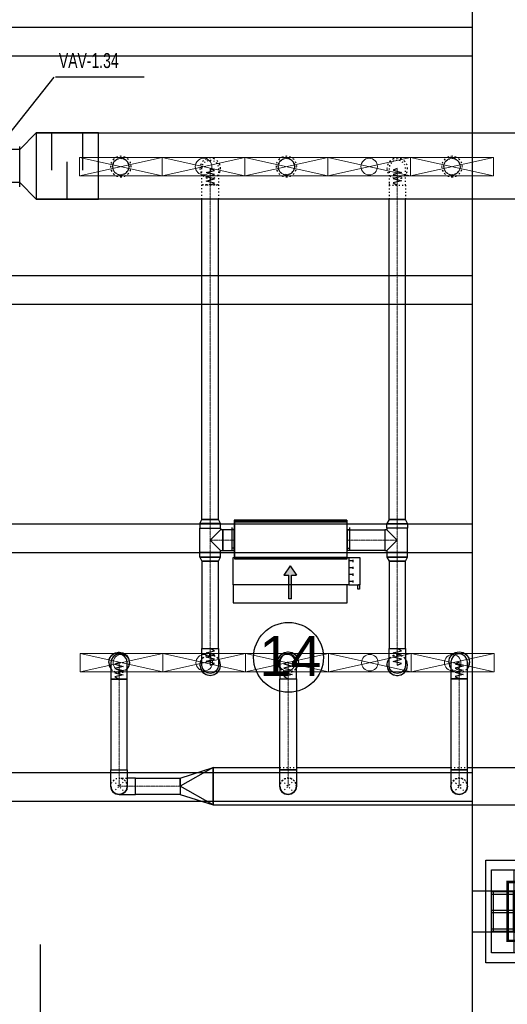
# Model space of a CAD drawing. Header units: centimetres. Extents: x -149939 to 48626, y -46000 to 152985.
# Tile 19 of 256: x -40789 to -34900, y 15878 to 27770. Entities that reach past the tile are written whole.
import ezdxf

# ---------------------------------------------------------------- set-up
doc = ezdxf.new("R2010")
doc.units = ezdxf.units.CM
doc.header["$LTSCALE"] = 50
for name, pattern in [('CADVENT_CENTERLINE', [9.9, 7.4, -1, 0.5, -1]), ('CADVENT_HIDDEN', [0.8, 0.25, -0.55]), ('Kondygnacja  -0_5$0$HIDDEN', [9.525, 6.35, -3.175]), ('Kondygnacja  -0_5$0$HIDDEN2', [4.7625, 3.175, -1.5875]), ('Osie rzutów$0$DASHDOT2', [12.7, 6.35, -3.175, 0, -3.175])]:
    doc.linetypes.add(name, pattern=pattern)
for name, color, linetype in [('01-103-Went PP_poziom-0_5$0$L_Nawiew', 7, 'Continuous'), ('bgde-nawiewDETAILS', 1, 'Continuous'), ('bgde-nawiewEXP', 7, 'Continuous'), ('bgde-nawiewHIDDEN', 250, 'Continuous'), ('bgde-wywiewSOL', 5, 'Continuous'), ('bgde_redukcja', 250, 'Continuous'), ('bgde_tlumik', 7, 'Continuous'), ('bgde_VAV', 7, 'Continuous'), ('Kondygnacja  -0_5$0$ARCH_KONSTR_POWYŻEJ RZUTU', 8, 'Kondygnacja  -0_5$0$HIDDEN'), ('Kondygnacja  -0_5$0$ARCH_KONSTR_POWYŻEJ RZUTU_IST', 8, 'Kondygnacja  -0_5$0$HIDDEN2'), ('Kondygnacja  -0_5$0$ARCH_KONSTRUKCJA_NIEWIDOCZNA', 8, 'Continuous'), ('Kondygnacja  -0_5$0$ARCH_OKŁADZINA', 8, 'Continuous'), ('Kondygnacja  -0_5$0$ARCH_SŁUPY', 8, 'Continuous'), ('Osie rzutów$0$ARCH_INFO_OSIE_IST', 8, 'Osie rzutów$0$DASHDOT2'), ('Osie rzutów$0$ARCH_INFO_OSIE_OPISY_IST', 8, 'Continuous')]:
    doc.layers.add(name, color=color, linetype=linetype)
for name, color, linetype, lineweight in [('bgde-nawiewCEN', 7, 'Continuous', 13), ('bgde_nawiewnik', 11, 'Continuous', 5), ('RFCU', 6, 'Continuous', 30)]:
    doc.layers.add(name, color=color, linetype=linetype, lineweight=lineweight)
doc.styles.add('Arial', font='ARIAL.TTF')
pattern_1 = [(45, (-1133.3117, -3177.9858), (-0.6735192, 0.6735192), [])]

# ---------------------------------------------------------------- blocks, each defined once
blk = doc.blocks.new('Osie rzutów')
at = {"layer": 'Osie rzutów$0$ARCH_INFO_OSIE_IST', "ltscale": 10}
for p, q in [((8060, 12510), (8060, 4623.26)), ((4436.04, 6800), (15156.54, 6800)), ((4436.04, 6200), (15156.54, 6200))]:
    blk.add_line(p, q, dxfattribs=at)
blk = doc.blocks.new('Kondygnacja  -0_5$0$słup_kwadrat')
at = {"layer": 'Kondygnacja  -0_5$0$ARCH_SŁUPY', "lineweight": 40}
h = blk.add_hatch(dxfattribs=at)
h.set_pattern_fill('ANSI31', color=256, scale=0.3, style=0)
h.set_pattern_definition(pattern_1)
h.paths.add_polyline_path([(36, 34), (39, 34), (39, 84), (36, 84)])
h = blk.add_hatch(dxfattribs=at)
h.set_pattern_fill('ANSI31', color=256, scale=0.3, style=0)
h.set_pattern_definition(pattern_1)
h.paths.add_polyline_path([(89, 34), (92, 34), (92, 84), (89, 84)])
h = blk.add_hatch(dxfattribs=at)
h.set_pattern_fill('ANSI31', color=256, scale=0.3, style=0)
h.set_pattern_definition(pattern_1)
h.paths.add_polyline_path([(89, 80), (89, 83), (39, 83), (39, 80)])
h = blk.add_hatch(dxfattribs=at)
h.set_pattern_fill('ANSI31', color=256, scale=0.3, style=0)
h.set_pattern_definition(pattern_1)
h.paths.add_polyline_path([(89, 57.5), (89, 60.5), (39, 60.5), (39, 57.5)])
h = blk.add_hatch(dxfattribs=at)
h.set_pattern_fill('ANSI31', color=256, scale=0.3, style=0)
h.set_pattern_definition(pattern_1)
h.paths.add_polyline_path([(89, 35), (89, 38), (39, 38), (39, 35)])
at = {"layer": 'Kondygnacja  -0_5$0$ARCH_KONSTRUKCJA_NIEWIDOCZNA'}
blk.add_lwpolyline([(119, 109), (119, 9), (9, 9), (9, 109)], close=True, dxfattribs=at)
for points in [[(36, 109), (36, 84)], [(39, 109), (39, 84)], [(62.5, 109), (62.5, 83)], [(65.5, 109), (65.5, 83)], [(89, 109), (89, 84)], [(92, 109), (92, 84)], [(9, 83), (36, 83)], [(9, 80), (36, 80)], [(92, 83), (119, 83)], [(92, 80), (119, 80)], [(9, 60.5), (36, 60.5)], [(92, 60.5), (119, 60.5)], [(9, 57.5), (36, 57.5)], [(92, 57.5), (119, 57.5)], [(9, 38), (36, 38)], [(92, 38), (119, 38)], [(9, 35), (36, 35)], [(36, 34), (36, 9)], [(39, 34), (39, 9)], [(62.5, 35), (62.5, 9)], [(65.5, 35), (65.5, 9)], [(89, 34), (89, 9)], [(92, 35), (119, 35)], [(92, 34), (92, 9)]]:
    blk.add_lwpolyline(points, dxfattribs=at)
at = {"layer": 'Kondygnacja  -0_5$0$ARCH_OKŁADZINA'}
blk.add_lwpolyline([(2, 121), (126, 121), (126, -3), (2, -3)], close=True, dxfattribs=at)
at = {"layer": 'Kondygnacja  -0_5$0$ARCH_SŁUPY', "lineweight": 40}
for p, q in [((39, 60.5), (89, 60.5)), ((89, 57.5), (39, 57.5))]:
    blk.add_line(p, q, dxfattribs=at)
at = {"layer": 'Kondygnacja  -0_5$0$ARCH_SŁUPY', "lineweight": 50, "const_width": 3}
blk.add_lwpolyline([(28.5, 94.5), (99.5, 94.5), (99.5, 23.5), (28.5, 23.5)], close=True, dxfattribs=at)
at = {"layer": 'Kondygnacja  -0_5$0$ARCH_SŁUPY', "lineweight": 40}
for points in [[(36, 84), (39, 84), (39, 34), (36, 34)], [(89, 84), (92, 84), (92, 34), (89, 34)]]:
    blk.add_lwpolyline(points, close=True, dxfattribs=at)
for points in [[(89, 83), (39, 83)], [(39, 80), (89, 80)], [(89, 38), (39, 38)], [(39, 35), (89, 35)]]:
    blk.add_lwpolyline(points, dxfattribs=at)
blk = doc.blocks.new('Kondygnacja  -0_5$0$konstrukcja istniejąca -0.5')
at = {"layer": 'Kondygnacja  -0_5$0$ARCH_KONSTR_POWYŻEJ RZUTU_IST', "ltscale": 10}
for points in [[(8582, 6225), (8582, 7375)], [(7538, 7267.9), (8582, 7267.9)], [(8582, 7232.9), (7538, 7232.9)], [(7538, 6967.9), (8582, 6967.9)], [(8582, 6932.9), (7538, 6932.9)], [(7538, 6667.9), (8582, 6667.9)], [(8582, 6632.9), (7538, 6632.9)], [(7538, 6367.9), (8582, 6367.9)], [(8582, 6332.9), (7538, 6332.9)], [(8738, 6175), (8582, 6175), (8582, 6225), (8738, 6225), (8738, 6175)], [(8582, 5025), (8582, 6175)]]:
    blk.add_lwpolyline(points, dxfattribs=at)
at = {"layer": 'Kondygnacja  -0_5$0$ARCH_KONSTR_POWYŻEJ RZUTU_IST', "ltscale": 10, "elevation": 0}
blk.add_lwpolyline([(8607, 6225), (8607, 6175)], dxfattribs=at)
blk = doc.blocks.new('blok')
at = {"layer": 'bgde_VAV', "color": 3, "linetype": 'Continuous', "lineweight": -2}
for p, q in [((-54400, 33775), (-54434, 33775)), ((-53950, 33775), (-54400, 33775)), ((-53967, 33775), (-54000, 33775)), ((-54434, 33225), (-54400, 33225)), ((-54400, 33225), (-54000, 33225)), ((-54000, 33225), (-53967, 33225))]:
    blk.add_line(p, q, dxfattribs=at)
at = {"layer": 'bgde_VAV', "color": 3, "linetype": 'ByBlock', "lineweight": -2}
for p, q in [((-54400, 33775), (-54400, 33225)), ((-54000, 33775), (-54000, 33225))]:
    blk.add_line(p, q, dxfattribs=at)
at = {"layer": 'bgde_VAV', "color": 3, "linetype": 'Continuous', "lineweight": -3}
for p, q in [((-54295, 33493), (-54358, 33556)), ((-54326, 33524), (-54349, 33541)), ((-54326, 33524), (-54343, 33547)), ((-54326, 33524), (-54335, 33551)), ((-54326, 33524), (-54326, 33553)), ((-54326, 33524), (-54317, 33551)), ((-54326, 33524), (-54309, 33547)), ((-54326, 33524), (-54303, 33541)), ((-54205, 33556), (-54269, 33493)), ((-54237, 33524), (-54260, 33541)), ((-54237, 33524), (-54254, 33547)), ((-54237, 33524), (-54246, 33551)), ((-54237, 33524), (-54237, 33553)), ((-54237, 33524), (-54228, 33551)), ((-54237, 33524), (-54220, 33547)), ((-54237, 33524), (-54214, 33541)), ((-54116, 33493), (-54179, 33556)), ((-54147, 33524), (-54171, 33541)), ((-54147, 33524), (-54164, 33547)), ((-54147, 33524), (-54156, 33551)), ((-54147, 33524), (-54147, 33553)), ((-54147, 33524), (-54139, 33551)), ((-54147, 33524), (-54131, 33547)), ((-54147, 33524), (-54124, 33541)), ((-54026, 33556), (-54090, 33493)), ((-54058, 33524), (-54081, 33541)), ((-54058, 33524), (-54075, 33547)), ((-54058, 33524), (-54067, 33551)), ((-54058, 33524), (-54058, 33553)), ((-54058, 33524), (-54049, 33551)), ((-54058, 33524), (-54041, 33547)), ((-54058, 33524), (-54035, 33541)), ((-54326, 33524), (-54355, 33524)), ((-54326, 33524), (-54354, 33533)), ((-54326, 33524), (-54354, 33515)), ((-54326, 33524), (-54349, 33507)), ((-54326, 33524), (-54343, 33501)), ((-54326, 33524), (-54335, 33497)), ((-54326, 33524), (-54299, 33533)), ((-54326, 33524), (-54299, 33515)), ((-54326, 33524), (-54303, 33507)), ((-54326, 33524), (-54309, 33501)), ((-54326, 33524), (-54317, 33497)), ((-54326, 33524), (-54326, 33496)), ((-54326, 33524), (-54298, 33524)), ((-54237, 33524), (-54266, 33524)), ((-54237, 33524), (-54264, 33533)), ((-54237, 33524), (-54264, 33515)), ((-54237, 33524), (-54260, 33507)), ((-54237, 33524), (-54254, 33501)), ((-54237, 33524), (-54246, 33497)), ((-54237, 33524), (-54210, 33533)), ((-54237, 33524), (-54210, 33515)), ((-54237, 33524), (-54214, 33507)), ((-54237, 33524), (-54220, 33501)), ((-54237, 33524), (-54228, 33497)), ((-54237, 33524), (-54237, 33496)), ((-54237, 33524), (-54208, 33524)), ((-54147, 33524), (-54176, 33524)), ((-54147, 33524), (-54175, 33533)), ((-54147, 33524), (-54175, 33515)), ((-54147, 33524), (-54171, 33507)), ((-54147, 33524), (-54164, 33501)), ((-54147, 33524), (-54156, 33497)), ((-54147, 33524), (-54120, 33533)), ((-54147, 33524), (-54120, 33515)), ((-54147, 33524), (-54124, 33507)), ((-54147, 33524), (-54131, 33501)), ((-54147, 33524), (-54139, 33497)), ((-54147, 33524), (-54147, 33496)), ((-54147, 33524), (-54119, 33524)), ((-54058, 33524), (-54087, 33524)), ((-54058, 33524), (-54085, 33533)), ((-54058, 33524), (-54085, 33515)), ((-54058, 33524), (-54081, 33507)), ((-54058, 33524), (-54075, 33501)), ((-54058, 33524), (-54067, 33497)), ((-54058, 33524), (-54031, 33533)), ((-54058, 33524), (-54031, 33515)), ((-54058, 33524), (-54035, 33507)), ((-54058, 33524), (-54041, 33501)), ((-54058, 33524), (-54049, 33497)), ((-54058, 33524), (-54058, 33496)), ((-54058, 33524), (-54029, 33524))]:
    blk.add_line(p, q, dxfattribs=at)
for centre in [(-54326, 33524), (-54237, 33524), (-54147, 33524), (-54058, 33524)]:
    blk.add_ellipse(centre, major_axis=(0, 28.6), ratio=1, start_param=-1.570796, end_param=4.712389, dxfattribs=at)
blk = doc.blocks.new('A$C5B3E7367')
at = {"layer": '01-103-Went PP_poziom-0_5$0$L_Nawiew'}
h = blk.add_hatch(color=256, dxfattribs=at)
h.paths.add_polyline_path([(215, 704), (215, 674), (332, 674), (332, 612), (446, 689), (332, 766), (332, 704)])
h.paths.add_polyline_path([(48, 704), (48, 674), (215, 674), (215, 704)])
for p, q in [((215, 1525), (165, 1525)), ((165, 1525), (165, 1505)), ((165, 1505), (215, 1505)), ((215, 1400), (215, 1530)), ((545, 1530), (215, 1530)), ((215, 1530), (215, 1515)), ((244, 1452), (269, 1452)), ((256, 1452), (256, 1400)), ((326, 1452), (351, 1452)), ((339, 1452), (339, 1400)), ((409, 1452), (434, 1452)), ((421, 1452), (421, 1400)), ((491, 1452), (516, 1452)), ((504, 1452), (504, 1400)), ((545, 1400), (545, 1530)), ((0, 1378), (215, 1378)), ((0, 0), (0, 1378)), ((545, 1400), (215, 1400)), ((215, 1400), (215, 1378)), ((215, 1378), (215, 0)), ((545, 0), (545, 1400)), ((446, 689), (332, 766)), ((332, 704), (332, 766)), ((48, 704), (332, 704)), ((48, 704), (48, 674)), ((48, 674), (332, 674)), ((446, 689), (332, 612)), ((332, 612), (332, 674)), ((215, 0), (0, 0)), ((215, 0), (545, 0))]:
    blk.add_line(p, q, dxfattribs=at)
blk = doc.blocks.new('A$C53CA46B8')
at = {"layer": 'bgde-wywiewSOL'}
for p, q in [((200, 481), (-250, 481)), ((-250, 481), (-250, -879)), ((113, 511), (-162, 511)), ((-137, 481), (-137, 511)), ((88, 481), (88, 511)), ((200, 481), (200, -879)), ((200, -879), (-250, -879)), ((113, -909), (-162, -909)), ((-137, -879), (-137, -909)), ((88, -879), (88, -909))]:
    blk.add_line(p, q, dxfattribs=at)
at = {"layer": '01-103-Went PP_poziom-0_5$0$L_Nawiew'}
blk.add_blockref('A$C5B3E7367', (-795, -894), dxfattribs=at)
blk = doc.blocks.new('A$C066D7839')
at = {"layer": 'bgde_nawiewnik', "color": 7}
for p, q in [((-50, -11.15), (-50, 11.15)), ((-50, 11.15), (50, 11.15)), ((-50, -11.15), (50, 11.15)), ((50, -11.15), (-50, 11.15)), ((50, 11.15), (50, -11.15)), ((50, -11.15), (-50, -11.15))]:
    blk.add_line(p, q, dxfattribs=at)
blk.add_circle((0, 0), 10, dxfattribs=at)
blk = doc.blocks.new('t34')
at = {"layer": 'bgde_tlumik'}
for p, q in [((-40401, 25953), (-40401, 26403)), ((-40026, 25953), (-40026, 26403)), ((-40214, 25603), (-40214, 26053))]:
    blk.add_line(p, q, dxfattribs=at)
blk.add_lwpolyline([(-40589, 25603), (-39839, 25603), (-39839, 26403), (-40589, 26403)], close=True, dxfattribs=at)

msp = doc.modelspace()

# ---------------------------------------------------------------- linework, layer by layer
at = {"layer": 'bgde-nawiewCEN', "linetype": 'CADVENT_CENTERLINE', "ltscale": 0.06}
for p, q in [((-38487.163, 25974.53), (-38487.163, 25974.056)), ((-38487.163, 25974.056), (-38487.163, 25972.93)), ((-38487.163, 25972.93), (-38487.163, 25970.737)), ((-38487.163, 25970.737), (-38487.163, 25967.123)), ((-38487.163, 25967.123), (-38487.163, 25961.73)), ((-38487.163, 25961.73), (-38487.163, 25954.204)), ((-38487.163, 25954.204), (-38487.163, 25944.189)), ((-38487.163, 25944.189), (-38487.163, 25931.33)), ((-38487.163, 25931.33), (-38487.163, 25915.271)), ((-36228.458, 25972.369), (-36228.458, 25972.843)), ((-36228.458, 25971.243), (-36228.458, 25972.369)), ((-36228.458, 25969.05), (-36228.458, 25971.243)), ((-36228.458, 25965.436), (-36228.458, 25969.05)), ((-36228.458, 25960.043), (-36228.458, 25965.436)), ((-36228.458, 25952.517), (-36228.458, 25960.043)), ((-36228.458, 25942.502), (-36228.458, 25952.517)), ((-36228.458, 25929.643), (-36228.458, 25942.502)), ((-36228.458, 25913.584), (-36228.458, 25929.643)), ((-38487.163, 25915.271), (-38487.163, 25895.656)), ((-38487.163, 25895.656), (-38487.163, 25872.13)), ((-38487.163, 25872.13), (-38487.163, 25844.337)), ((-38487.163, 25844.337), (-38487.163, 25793.226)), ((-36228.458, 25893.969), (-36228.458, 25913.584)), ((-36228.458, 25870.443), (-36228.458, 25893.969)), ((-36228.458, 25842.65), (-36228.458, 25870.443)), ((-36228.458, 25791.539), (-36228.458, 25842.65)), ((-38487.163, 25793.226), (-38487.163, 25774.53)), ((-38487.163, 21732.89), (-38487.163, 25774.53)), ((-36228.458, 25772.843), (-36228.458, 25791.539)), ((-36228.458, 21732.89), (-36228.458, 25772.843)), ((-38487.163, 21629.89), (-38487.163, 21732.89)), ((-36228.458, 21629.89), (-36228.458, 21732.89)), ((-38487.163, 21629.89), (-38487.163, 21481.89)), ((-36228.458, 21629.89), (-36228.458, 21481.89)), ((-38487.163, 21481.89), (-38487.163, 21333.89)), ((-38337.163, 21481.89), (-38487.163, 21481.89)), ((-38337.163, 21481.89), (-38197.163, 21481.89)), ((-38193.163, 21481.89), (-38197.163, 21481.89)), ((-36833.163, 21481.89), (-36829.163, 21481.89)), ((-36378.458, 21481.89), (-36829.163, 21481.89)), ((-36378.458, 21481.89), (-36228.458, 21481.89)), ((-36228.458, 21481.89), (-36228.458, 21333.89)), ((-38487.163, 21333.89), (-38487.163, 21230.89)), ((-36228.458, 21333.89), (-36228.458, 21230.89)), ((-38487.163, 21230.89), (-38487.163, 20174.777)), ((-36228.458, 21230.89), (-36228.458, 20173.36)), ((-38487.163, 20174.777), (-38487.163, 20156.081)), ((-38487.163, 20156.081), (-38487.163, 20104.97)), ((-38487.163, 20104.97), (-38487.163, 20077.177)), ((-36228.458, 20173.36), (-36228.458, 20154.663)), ((-36228.458, 20154.663), (-36228.458, 20103.552)), ((-36228.458, 20103.552), (-36228.458, 20075.76)), ((-39589.213, 20005.353), (-39589.213, 20005.827)), ((-39589.213, 20004.227), (-39589.213, 20005.353)), ((-39589.213, 20002.034), (-39589.213, 20004.227)), ((-39589.213, 19998.419), (-39589.213, 20002.034)), ((-39589.213, 19993.027), (-39589.213, 19998.419)), ((-39589.213, 19985.501), (-39589.213, 19993.027)), ((-39589.213, 19975.486), (-39589.213, 19985.501)), ((-38487.163, 20077.177), (-38487.163, 20053.651)), ((-38487.163, 20053.651), (-38487.163, 20034.037)), ((-38487.163, 20034.037), (-38487.163, 20017.977)), ((-38487.163, 20017.977), (-38487.163, 20005.118)), ((-38487.163, 20005.118), (-38487.163, 19995.103)), ((-38487.163, 19995.103), (-38487.163, 19987.577)), ((-38487.163, 19987.577), (-38487.163, 19982.185)), ((-38487.163, 19982.185), (-38487.163, 19978.57)), ((-37547.656, 20009.734), (-37547.656, 20010.208)), ((-37547.656, 20008.608), (-37547.656, 20009.734)), ((-37547.656, 20006.415), (-37547.656, 20008.608)), ((-37547.656, 20002.8), (-37547.656, 20006.415)), ((-37547.656, 19997.408), (-37547.656, 20002.8)), ((-37547.656, 19989.882), (-37547.656, 19997.408)), ((-37547.656, 19979.867), (-37547.656, 19989.882)), ((-37547.656, 19967.008), (-37547.656, 19979.867)), ((-36228.458, 20075.76), (-36228.458, 20052.234)), ((-36228.458, 20052.234), (-36228.458, 20032.619)), ((-36228.458, 20032.619), (-36228.458, 20016.56)), ((-36228.458, 20016.56), (-36228.458, 20003.7)), ((-36228.458, 20003.7), (-36228.458, 19993.686)), ((-36228.458, 19993.686), (-36228.458, 19986.16)), ((-36228.458, 19986.16), (-36228.458, 19980.767)), ((-36228.458, 19980.767), (-36228.458, 19977.152)), ((-35481.422, 20009.43), (-35481.422, 20009.683)), ((-35481.422, 20009.683), (-35481.422, 20009.603)), ((-35481.422, 20008.423), (-35481.422, 20009.43)), ((-35481.422, 20006.329), (-35481.422, 20008.423)), ((-35481.422, 20002.795), (-35481.422, 20006.329)), ((-35481.422, 19997.466), (-35481.422, 20002.795)), ((-35481.422, 19989.987), (-35481.422, 19997.466)), ((-35481.422, 19980.003), (-35481.422, 19989.987)), ((-35481.422, 19967.162), (-35481.422, 19980.003)), ((-39589.213, 19962.627), (-39589.213, 19975.486)), ((-39589.213, 19946.568), (-39589.213, 19962.627)), ((-39589.213, 19926.953), (-39589.213, 19946.568)), ((-39589.213, 19903.427), (-39589.213, 19926.953)), ((-39589.213, 19875.634), (-39589.213, 19903.427)), ((-39589.213, 19824.523), (-39589.213, 19875.634)), ((-38487.163, 19978.57), (-38487.163, 19976.377)), ((-38487.163, 19976.377), (-38487.163, 19975.251)), ((-38487.163, 19975.251), (-38487.163, 19974.777)), ((-37547.656, 19950.948), (-37547.656, 19967.008)), ((-37547.656, 19931.334), (-37547.656, 19950.948)), ((-37547.656, 19907.808), (-37547.656, 19931.334)), ((-37547.656, 19880.015), (-37547.656, 19907.808)), ((-37547.656, 19828.904), (-37547.656, 19880.015)), ((-36228.458, 19977.152), (-36228.458, 19974.96)), ((-36228.458, 19974.96), (-36228.458, 19973.834)), ((-36228.458, 19973.834), (-36228.458, 19973.36)), ((-35481.422, 19951.107), (-35481.422, 19967.162)), ((-35481.422, 19931.485), (-35481.422, 19951.107)), ((-35481.422, 19907.941), (-35481.422, 19931.485)), ((-35481.422, 19880.121), (-35481.422, 19907.941)), ((-35481.422, 19828.952), (-35481.422, 19880.121)), ((-39589.213, 19805.827), (-39589.213, 19824.523)), ((-39589.213, 18711.102), (-39589.213, 19805.827)), ((-37547.656, 19810.208), (-37547.656, 19828.904)), ((-37547.656, 18711.102), (-37547.656, 19810.208)), ((-35481.422, 19810.234), (-35481.422, 19828.952)), ((-35481.422, 18711.102), (-35481.422, 19810.234)), ((-39589.213, 18711.102), (-39589.213, 18511.102)), ((-37547.656, 18711.102), (-37547.656, 18511.102)), ((-35481.422, 18511.102), (-35481.422, 18711.102)), ((-39389.213, 18511.102), (-39589.213, 18511.102)), ((-38852.344, 18511.102), (-39389.213, 18511.102))]:
    msp.add_line(p, q, dxfattribs=at)
at = {"layer": 'bgde-nawiewDETAILS', "linetype": 'CADVENT_HIDDEN'}
for p, q in [((-39659.923, 18440.392), (-39518.502, 18581.813)), ((-39659.923, 18581.813), (-39518.502, 18440.392)), ((-37618.367, 18440.392), (-37476.945, 18581.813)), ((-37618.367, 18581.813), (-37476.945, 18440.392)), ((-35552.132, 18440.392), (-35410.711, 18581.813)), ((-35552.132, 18581.813), (-35410.711, 18440.392))]:
    msp.add_line(p, q, dxfattribs=at)
at = {"layer": 'bgde-nawiewEXP', "linetype": 'Continuous'}
for points in [[(-40588.801, 25603.234), (-40788.801, 25803.234), (-40788.801, 26203.234), (-40588.801, 26403.234)], [(-38612.163, 21629.89), (-38362.163, 21629.89), (-38362.163, 21684.733), (-38612.163, 21684.733)], [(-38193.163, 21706.89), (-36833.163, 21706.89), (-36833.163, 21716.89), (-38193.163, 21716.89)], [(-38193.163, 21256.89), (-36833.163, 21256.89), (-36833.163, 21706.89), (-38193.163, 21706.89)], [(-36378.458, 21356.89), (-36353.458, 21356.89), (-36353.458, 21333.89), (-36103.458, 21333.89), (-36103.458, 21629.89), (-36353.458, 21629.89), (-36353.458, 21684.733), (-36103.458, 21684.733), (-36103.458, 21629.89), (-36353.458, 21629.89), (-36353.458, 21606.89), (-36378.458, 21606.89), (-36378.458, 21366.405)], [(-36353.458, 21684.733), (-36103.458, 21684.733), (-36128.458, 21732.89), (-36328.458, 21732.89)], [(-38337.163, 21356.89), (-38197.163, 21356.89), (-38197.163, 21606.89), (-38337.163, 21606.89), (-38337.163, 21366.405)], [(-36829.163, 21356.89), (-36829.163, 21606.89), (-36378.458, 21606.89), (-36378.458, 21356.89)], [(-36353.458, 21279.047), (-36103.458, 21279.047), (-36103.458, 21333.89), (-36353.458, 21333.89)], [(-38612.163, 21279.047), (-38587.163, 21230.89), (-38587.163, 20174.777), (-38387.163, 20174.777), (-38387.163, 21230.89), (-38587.163, 21230.89), (-38587.163, 21230.89), (-38387.163, 21230.89), (-38362.163, 21279.047), (-38602.648, 21279.047)], [(-36353.458, 21279.047), (-36328.458, 21230.89), (-36128.458, 21230.89), (-36103.458, 21279.047), (-36343.943, 21279.047)], [(-36328.458, 20173.36), (-36128.458, 20173.36), (-36128.458, 21230.89), (-36328.458, 21230.89)], [(-39689.213, 19998.419), (-39689.213, 19805.827), (-39489.213, 19805.827), (-39489.213, 20005.827), (-39496.825, 20044.095), (-39518.502, 20076.538), (-39550.944, 20098.215), (-39589.213, 20105.827), (-39627.481, 20098.215), (-39659.923, 20076.538), (-39681.6, 20044.095), (-39689.213, 20005.827), (-39689.213, 20002.034)], [(-38587.163, 19974.777), (-38587.163, 20174.777), (-38387.163, 20174.777), (-38387.163, 19974.777), (-38394.775, 19936.509), (-38416.452, 19904.067), (-38448.894, 19882.389), (-38487.163, 19874.777), (-38525.431, 19882.389), (-38557.873, 19904.067), (-38579.551, 19936.509)], [(-37647.656, 19880.015), (-37647.656, 19810.208), (-37447.656, 19810.208), (-37447.656, 20010.208), (-37455.268, 20048.476), (-37476.945, 20080.918), (-37509.388, 20102.596), (-37547.656, 20110.208), (-37585.924, 20102.596), (-37618.367, 20080.918), (-37640.044, 20048.476), (-37647.656, 20010.208), (-37647.656, 19907.808)], [(-36328.458, 20016.56), (-36328.458, 20173.36), (-36128.458, 20173.36), (-36128.458, 19973.36), (-36136.07, 19935.091), (-36157.747, 19902.649), (-36190.189, 19880.972), (-36228.458, 19873.36), (-36266.726, 19880.972), (-36299.168, 19902.649), (-36320.846, 19935.091), (-36328.458, 19973.36), (-36328.458, 20003.7)], [(-35581.422, 20006.329), (-35581.422, 19810.234), (-35381.422, 19810.234), (-35381.422, 20009.683), (-35389.034, 20047.952), (-35410.711, 20080.394), (-35443.153, 20102.071), (-35481.422, 20109.684), (-35519.69, 20102.071), (-35552.132, 20080.394), (-35573.81, 20047.952), (-35581.422, 20009.683), (-35581.422, 20008.423)], [(-39689.213, 18711.102), (-39489.213, 18711.102), (-39489.213, 19805.827), (-39689.213, 19805.827)], [(-37647.656, 18511.102), (-37647.656, 18711.102), (-37509.388, 18711.102), (-37509.388, 18711.102), (-37647.656, 18711.102), (-37647.656, 19810.208), (-37447.656, 19810.208), (-37447.656, 18711.102), (-37509.388, 18711.102), (-37509.388, 18711.102), (-37447.656, 18711.102), (-37447.656, 18511.102), (-37455.268, 18472.834), (-37476.945, 18440.392), (-37509.388, 18418.714), (-37547.656, 18411.102), (-37585.924, 18418.714), (-37618.367, 18440.392), (-37640.044, 18472.834)], [(-35581.422, 18711.102), (-35381.422, 18711.102), (-35381.422, 19810.234), (-35581.422, 19810.234)], [(-39689.213, 18511.102), (-39689.213, 18711.102), (-39489.213, 18711.102), (-39489.213, 18511.102), (-39496.825, 18472.834), (-39518.502, 18440.392), (-39550.944, 18418.714), (-39589.213, 18411.102), (-39627.481, 18418.714), (-39659.923, 18440.392), (-39681.6, 18472.834)], [(-38852.344, 18511.102), (-38852.344, 18611.102), (-38452.344, 18736.102)], [(-38452.344, 18286.102), (-38452.344, 18736.102)], [(-35581.422, 18511.102), (-35573.81, 18472.834), (-35552.132, 18440.392), (-35519.69, 18418.714), (-35481.422, 18411.102), (-35443.153, 18418.714), (-35410.711, 18440.392), (-35389.034, 18472.834), (-35381.422, 18511.102), (-35381.422, 18711.102), (-35581.422, 18711.102), (-35581.422, 18514.945)], [(-39389.212, 18411.102), (-39389.212, 18611.102), (-38852.344, 18611.102), (-38852.344, 18411.102)], [(-38852.344, 18411.102), (-38452.344, 18286.102), (-38852.344, 18511.102), (-38852.344, 18418.714)], [(-37647.656, 18511.102), (-37640.044, 18472.834), (-37618.367, 18440.392), (-37585.924, 18418.714), (-37547.656, 18411.102), (-37509.388, 18418.714), (-37476.945, 18440.392), (-37455.268, 18472.834), (-37447.656, 18511.102), (-37455.268, 18472.834), (-37476.945, 18440.392), (-37509.388, 18418.714), (-37547.656, 18411.102), (-37585.924, 18418.714), (-37618.367, 18440.392), (-37640.044, 18472.834)], [(-35581.422, 18511.102), (-35573.81, 18472.834), (-35552.132, 18440.392), (-35519.69, 18418.714), (-35481.422, 18411.102), (-35443.153, 18418.714), (-35410.711, 18440.392), (-35389.034, 18472.834), (-35381.422, 18511.102), (-35389.034, 18472.834), (-35410.711, 18440.392), (-35443.153, 18418.714), (-35481.422, 18411.102), (-35519.69, 18418.714), (-35552.132, 18440.392), (-35573.81, 18472.834)]]:
    msp.add_lwpolyline(points, close=True, dxfattribs=at)
for points in [[(-40588.801, 26403.234), (10635.702, 26403.234), (10635.702, 25603.234), (-40588.801, 25603.234)], [(-38612.163, 21684.733), (-38362.163, 21684.733), (-38387.163, 21732.89), (-38387.163, 21732.89), (-38587.163, 21732.89), (-38587.163, 25603.234)], [(-38612.163, 21684.733), (-38587.163, 21732.89), (-38387.163, 21732.89), (-38387.163, 25603.234)], [(-36328.458, 21732.89), (-36128.458, 21732.89), (-36128.458, 25603.234)], [(-36328.458, 21732.89), (-36328.458, 25603.234)], [(-38612.163, 21279.047), (-38362.163, 21279.047), (-38362.163, 21333.89), (-38612.163, 21333.89), (-38612.163, 21629.89), (-38362.163, 21629.89), (-38362.163, 21606.89), (-38487.163, 21481.89), (-38362.163, 21356.89), (-38337.163, 21356.89), (-38337.163, 21606.89), (-38362.163, 21606.89)], [(-38197.163, 21356.89), (-38197.163, 21606.89), (-38193.163, 21606.89)], [(-36833.163, 21356.89), (-36829.163, 21356.89), (-36829.163, 21606.89), (-36833.163, 21606.89)], [(-36353.458, 21356.89), (-36228.458, 21481.89), (-36353.458, 21606.89)], [(-38612.163, 21279.047), (-38612.163, 21333.89), (-38362.163, 21333.89), (-38362.163, 21356.89)], [(-38197.163, 21356.89), (-38193.163, 21356.89)], [(-39714.213, 20005.827), (-39704.697, 20053.662), (-39677.601, 20094.215), (-39637.048, 20121.312), (-39589.213, 20130.827), (-39541.377, 20121.312), (-39500.824, 20094.215), (-39473.728, 20053.662), (-39464.213, 20005.827), (-39473.728, 19957.991), (-39489.213, 19934.817)], [(-37672.656, 20010.208), (-37663.141, 20058.043), (-37636.044, 20098.596), (-37595.492, 20125.693), (-37547.656, 20135.208), (-37499.821, 20125.693), (-37459.268, 20098.596), (-37432.171, 20058.043), (-37422.656, 20010.208), (-37432.171, 19962.372), (-37447.656, 19939.197)], [(-35606.422, 20009.486), (-35606.422, 20009.603), (-35596.907, 20057.438), (-35569.81, 20097.991), (-35529.257, 20125.087), (-35481.422, 20134.603), (-35433.586, 20125.087), (-35393.033, 20097.991), (-35365.937, 20057.438), (-35356.422, 20009.603), (-35365.937, 19961.767), (-35381.422, 19938.592)], [(-39714.213, 20005.827), (-39704.697, 19957.991), (-39689.213, 19934.817)], [(-38612.163, 19974.777), (-38602.648, 19926.942), (-38575.551, 19886.389), (-38534.998, 19859.292), (-38487.163, 19849.777), (-38439.327, 19859.292), (-38398.774, 19886.389), (-38371.678, 19926.942), (-38362.163, 19974.777), (-38371.678, 20022.613), (-38387.163, 20045.788)], [(-38612.163, 19974.777), (-38602.648, 20022.613), (-38587.163, 20045.788)], [(-37672.656, 20010.208), (-37663.141, 19962.372), (-37647.656, 19939.197)], [(-36353.458, 19973.36), (-36343.943, 19925.524), (-36316.846, 19884.971), (-36276.293, 19857.875), (-36228.458, 19848.36), (-36180.622, 19857.875), (-36140.069, 19884.971), (-36112.973, 19925.524), (-36103.458, 19973.36), (-36112.973, 20021.195), (-36128.458, 20044.37)], [(-36353.458, 19973.36), (-36343.943, 20021.195), (-36328.458, 20044.37)], [(-35606.422, 20009.603), (-35596.907, 19961.767), (-35581.422, 19938.592)], [(-35606.422, 20009.486), (-35596.907, 19961.65), (-35581.422, 19938.475)], [(-35381.422, 19938.475), (-35365.937, 19961.65), (-35356.422, 20009.486), (-35356.422, 20009.603)], [(-38452.344, 18286.102), (-25343.414, 18286.102), (-25343.414, 18736.102), (-25434.704, 18736.102)], [(-38452.344, 18736.102), (-37647.656, 18736.102)], [(-37447.656, 18736.102), (-35581.422, 18736.102)], [(-35381.422, 18736.102), (-33697.856, 18736.102)], [(-39689.213, 18511.102), (-39681.6, 18472.834), (-39659.923, 18440.392), (-39627.481, 18418.714), (-39589.213, 18411.102), (-39389.213, 18411.102), (-39389.213, 18611.102), (-39489.213, 18611.102)], [(-39689.213, 18511.102), (-39681.6, 18472.834), (-39659.923, 18440.392), (-39627.481, 18418.714), (-39589.213, 18411.102), (-39550.944, 18418.714), (-39518.502, 18440.392), (-39496.825, 18472.834), (-39489.213, 18511.102), (-39496.825, 18472.834), (-39518.502, 18440.392), (-39550.944, 18418.714), (-39589.213, 18411.102)]]:
    msp.add_lwpolyline(points, dxfattribs=at)
at = {"layer": 'bgde-nawiewEXP'}
for points in [[(-38487.163, 19974.777), (-38437.163, 19996.075), (-38537.163, 20021.437), (-38437.163, 20046.657), (-38537.163, 20071.942), (-38437.163, 20097.477), (-38537.163, 20122.836), (-38437.163, 20148.295), (-38487.163, 20174.777)], [(-36228.458, 19973.36), (-36178.458, 19994.657), (-36278.458, 20020.019), (-36178.458, 20045.239), (-36278.458, 20070.524), (-36178.458, 20096.059), (-36278.458, 20121.419), (-36178.458, 20146.877), (-36228.458, 20173.36)], [(-39589.213, 20005.827), (-39639.213, 19984.529), (-39539.213, 19959.167), (-39639.213, 19933.947), (-39539.213, 19908.662), (-39639.213, 19883.127), (-39539.213, 19857.768), (-39639.213, 19832.309), (-39589.213, 19805.827)], [(-37547.656, 20010.208), (-37597.656, 19988.91), (-37497.656, 19963.548), (-37597.656, 19938.328), (-37497.656, 19913.043), (-37597.656, 19887.508), (-37497.656, 19862.149), (-37597.656, 19836.69), (-37547.656, 19810.208)], [(-35481.422, 20009.603), (-35531.422, 19988.815), (-35431.422, 19963.452), (-35531.422, 19938.23), (-35431.422, 19912.952), (-35531.422, 19887.433), (-35431.422, 19862.1), (-35531.422, 19836.674), (-35481.422, 19810.234)]]:
    msp.add_lwpolyline(points, dxfattribs=at)
at = {"layer": 'bgde-nawiewHIDDEN', "linetype": 'CADVENT_HIDDEN'}
for points in [[(-39692.838, 25996.029), (-39683.323, 25948.194), (-39656.226, 25907.641), (-39615.674, 25880.544), (-39567.838, 25871.029), (-39520.003, 25880.544), (-39479.45, 25907.641), (-39452.353, 25948.194), (-39442.838, 25996.029), (-39452.353, 26043.865), (-39479.45, 26084.417), (-39520.003, 26111.514), (-39567.838, 26121.029), (-39615.674, 26111.514), (-39656.226, 26084.417), (-39683.323, 26043.865)], [(-39692.838, 25996.029), (-39683.323, 25948.194), (-39656.226, 25907.641), (-39615.674, 25880.544), (-39567.838, 25871.029), (-39520.003, 25880.544), (-39479.45, 25907.641), (-39452.353, 25948.194), (-39442.838, 25996.029), (-39452.353, 26043.865), (-39479.45, 26084.417), (-39520.003, 26111.514), (-39567.838, 26121.029), (-39615.674, 26111.514), (-39656.226, 26084.417), (-39683.323, 26043.865)], [(-39667.838, 25996.029), (-39660.226, 25957.761), (-39638.549, 25925.318), (-39606.106, 25903.641), (-39567.838, 25896.029), (-39529.57, 25903.641), (-39497.127, 25925.318), (-39475.45, 25957.761), (-39467.838, 25996.029), (-39475.45, 26034.297), (-39497.127, 26066.74), (-39529.57, 26088.417), (-39567.838, 26096.029), (-39606.106, 26088.417), (-39638.549, 26066.74), (-39660.226, 26034.297)], [(-38612.163, 25974.53), (-38602.648, 25926.695), (-38575.551, 25886.142), (-38534.998, 25859.045), (-38487.163, 25849.53), (-38439.327, 25859.045), (-38398.774, 25886.142), (-38371.678, 25926.695), (-38362.163, 25974.53), (-38371.678, 26022.365), (-38398.774, 26062.918), (-38439.327, 26090.015), (-38487.163, 26099.53), (-38534.998, 26090.015), (-38575.551, 26062.918), (-38602.648, 26022.365)], [(-38612.163, 25974.53), (-38602.648, 25926.695), (-38575.551, 25886.142), (-38534.998, 25859.045), (-38487.163, 25849.53), (-38439.327, 25859.045), (-38398.774, 25886.142), (-38371.678, 25926.695), (-38362.163, 25974.53), (-38371.678, 26022.365), (-38398.774, 26062.918), (-38439.327, 26090.015), (-38487.163, 26099.53), (-38534.998, 26090.015), (-38575.551, 26062.918), (-38602.648, 26022.365)], [(-37692.838, 25996.029), (-37683.323, 25948.194), (-37656.226, 25907.641), (-37615.674, 25880.544), (-37567.838, 25871.029), (-37520.003, 25880.544), (-37479.45, 25907.641), (-37452.353, 25948.194), (-37442.838, 25996.029), (-37452.353, 26043.865), (-37479.45, 26084.417), (-37520.003, 26111.514), (-37567.838, 26121.029), (-37615.674, 26111.514), (-37656.226, 26084.417), (-37683.323, 26043.865)], [(-37692.838, 25996.029), (-37683.323, 25948.194), (-37656.226, 25907.641), (-37615.674, 25880.544), (-37567.838, 25871.029), (-37520.003, 25880.544), (-37479.45, 25907.641), (-37452.353, 25948.194), (-37442.838, 25996.029), (-37452.353, 26043.865), (-37479.45, 26084.417), (-37520.003, 26111.514), (-37567.838, 26121.029), (-37615.674, 26111.514), (-37656.226, 26084.417), (-37683.323, 26043.865)], [(-37667.838, 25996.029), (-37660.226, 25957.761), (-37638.549, 25925.318), (-37606.106, 25903.641), (-37567.838, 25896.029), (-37529.57, 25903.641), (-37497.127, 25925.318), (-37475.45, 25957.761), (-37467.838, 25996.029), (-37475.45, 26034.297), (-37497.127, 26066.74), (-37529.57, 26088.417), (-37567.838, 26096.029), (-37606.106, 26088.417), (-37638.549, 26066.74), (-37660.226, 26034.297)], [(-36353.458, 25972.843), (-36343.943, 25925.008), (-36316.846, 25884.455), (-36276.293, 25857.358), (-36228.458, 25847.843), (-36180.622, 25857.358), (-36140.069, 25884.455), (-36112.973, 25925.008), (-36103.458, 25972.843), (-36112.973, 26020.678), (-36140.069, 26061.231), (-36180.622, 26088.328), (-36228.458, 26097.843), (-36276.293, 26088.328), (-36316.846, 26061.231), (-36343.943, 26020.678)], [(-36353.458, 25972.843), (-36343.943, 25925.008), (-36316.846, 25884.455), (-36276.293, 25857.358), (-36228.458, 25847.843), (-36180.622, 25857.358), (-36140.069, 25884.455), (-36112.973, 25925.008), (-36103.458, 25972.843), (-36112.973, 26020.678), (-36140.069, 26061.231), (-36180.622, 26088.328), (-36228.458, 26097.843), (-36276.293, 26088.328), (-36316.846, 26061.231), (-36343.943, 26020.678)], [(-36328.458, 25772.843), (-36128.458, 25772.843), (-36128.458, 25972.843), (-36136.07, 26011.111), (-36157.747, 26043.554), (-36190.189, 26065.231), (-36228.458, 26072.843), (-36266.726, 26065.231), (-36299.168, 26043.554), (-36320.846, 26011.111), (-36328.458, 25972.843), (-36328.458, 25791.539)], [(-35692.838, 25996.029), (-35683.323, 25948.194), (-35656.226, 25907.641), (-35615.674, 25880.544), (-35567.838, 25871.029), (-35520.003, 25880.544), (-35479.45, 25907.641), (-35452.353, 25948.194), (-35442.838, 25996.029), (-35452.353, 26043.865), (-35479.45, 26084.417), (-35520.003, 26111.514), (-35567.838, 26121.029), (-35615.674, 26111.514), (-35656.226, 26084.417), (-35683.323, 26043.865)], [(-35692.838, 25996.029), (-35683.323, 25948.194), (-35656.226, 25907.641), (-35615.674, 25880.544), (-35567.838, 25871.029), (-35520.003, 25880.544), (-35479.45, 25907.641), (-35452.353, 25948.194), (-35442.838, 25996.029), (-35452.353, 26043.865), (-35479.45, 26084.417), (-35520.003, 26111.514), (-35567.838, 26121.029), (-35615.674, 26111.514), (-35656.226, 26084.417), (-35683.323, 26043.865)], [(-37647.656, 18511.102), (-37640.044, 18549.371), (-37618.367, 18581.813), (-37585.924, 18603.49), (-37547.656, 18611.102), (-37509.388, 18603.49), (-37476.945, 18581.813), (-37455.268, 18549.371), (-37447.656, 18511.102), (-37455.268, 18549.371), (-37476.945, 18581.813), (-37509.388, 18603.49), (-37547.656, 18611.102), (-37585.924, 18603.49), (-37618.367, 18581.813), (-37640.044, 18549.371)], [(-35581.422, 18511.102), (-35573.81, 18549.371), (-35552.132, 18581.813), (-35519.69, 18603.49), (-35481.422, 18611.102), (-35443.153, 18603.49), (-35410.711, 18581.813), (-35389.034, 18549.371), (-35381.422, 18511.102), (-35389.034, 18549.371), (-35410.711, 18581.813), (-35443.153, 18603.49), (-35481.422, 18611.102), (-35519.69, 18603.49), (-35552.132, 18581.813), (-35573.81, 18549.371)]]:
    msp.add_lwpolyline(points, close=True, dxfattribs=at)
for points in [[(-39667.838, 25996.029), (-39660.226, 26034.297), (-39638.549, 26066.74), (-39606.106, 26088.417), (-39567.838, 26096.029), (-39529.57, 26088.417)], [(-39529.57, 26088.417), (-39567.838, 26096.029)], [(-39529.57, 26088.417), (-39497.127, 26066.74), (-39475.45, 26034.297), (-39467.838, 25996.029), (-39475.45, 25957.761)], [(-38587.163, 25603.234), (-38587.163, 25974.53), (-38579.551, 26012.798), (-38557.873, 26045.241), (-38525.431, 26066.918), (-38487.163, 26074.53), (-38448.894, 26066.918), (-38416.452, 26045.241), (-38394.775, 26012.798), (-38387.163, 25974.53), (-38387.163, 25774.53), (-38448.894, 25774.53), (-38448.894, 25774.53), (-38487.163, 25774.53), (-38487.163, 25774.53), (-38587.163, 25774.53), (-38587.163, 25774.53), (-38525.431, 25774.53)], [(-37667.838, 25996.029), (-37660.226, 26034.297), (-37638.549, 26066.74), (-37606.106, 26088.417), (-37567.838, 26096.029), (-37529.57, 26088.417), (-37497.127, 26066.74), (-37475.45, 26034.297), (-37467.838, 25996.029), (-37475.45, 25957.761), (-37497.127, 25925.318), (-37529.57, 25903.641), (-37567.838, 25896.029), (-37606.106, 25903.641)], [(-35667.838, 25996.029), (-35660.226, 26034.297), (-35638.549, 26066.74), (-35606.106, 26088.417), (-35567.838, 26096.029), (-35529.57, 26088.417), (-35497.127, 26066.74), (-35475.45, 26034.297), (-35467.838, 25996.029), (-35475.45, 25957.761), (-35497.127, 25925.318), (-35529.57, 25903.641)], [(-35667.838, 25996.029), (-35660.226, 26034.297), (-35638.549, 26066.74), (-35606.106, 26088.417), (-35567.838, 26096.029), (-35529.57, 26088.417)], [(-35529.57, 26088.417), (-35567.838, 26096.029)], [(-35529.57, 26088.417), (-35497.127, 26066.74), (-35475.45, 26034.297)], [(-35475.45, 26034.297), (-35497.127, 26066.74)], [(-39667.838, 25996.029), (-39660.226, 25957.761), (-39638.549, 25925.318), (-39606.106, 25903.641), (-39567.838, 25896.029), (-39529.57, 25903.641)], [(-39529.57, 25903.641), (-39497.127, 25925.318), (-39475.45, 25957.761)], [(-39475.45, 25957.761), (-39497.127, 25925.318)], [(-39475.45, 25957.761), (-39467.838, 25996.029)], [(-37667.838, 25996.029), (-37660.226, 25957.761)], [(-37660.226, 25957.761), (-37667.838, 25996.029)], [(-37660.226, 25957.761), (-37638.549, 25925.318), (-37606.106, 25903.641), (-37567.838, 25896.029)], [(-35667.838, 25996.029), (-35660.226, 25957.761), (-35638.549, 25925.318), (-35606.106, 25903.641), (-35567.838, 25896.029), (-35529.57, 25903.641)], [(-35667.838, 25996.029), (-35660.226, 25957.761), (-35638.549, 25925.318), (-35606.106, 25903.641), (-35567.838, 25896.029), (-35529.57, 25903.641), (-35497.127, 25925.318), (-35475.45, 25957.761)], [(-35529.57, 25903.641), (-35497.127, 25925.318)], [(-35475.45, 26034.297), (-35467.838, 25996.029), (-35475.45, 25957.761), (-35497.127, 25925.318)], [(-39529.57, 25903.641), (-39567.838, 25896.029)], [(-35529.57, 25903.641), (-35567.838, 25896.029)], [(-38525.431, 25774.53), (-38557.873, 25774.53)], [(-38525.431, 25774.53), (-38448.894, 25774.53), (-38448.894, 25774.53), (-38416.452, 25774.53), (-38416.452, 25774.53), (-38387.163, 25774.53), (-38387.163, 25603.234)], [(-36328.458, 25772.843), (-36128.458, 25772.843), (-36128.458, 25603.234)], [(-36328.458, 25772.843), (-36328.458, 25603.234)], [(-38193.163, 21356.89), (-38193.163, 21606.89)], [(-36833.163, 21356.89), (-36833.163, 21606.89)], [(-39714.213, 20005.827), (-39704.697, 20053.662), (-39677.601, 20094.215), (-39637.048, 20121.312), (-39589.213, 20130.827), (-39541.377, 20121.312), (-39500.824, 20094.215), (-39473.728, 20053.662), (-39464.213, 20005.827), (-39473.728, 19957.991), (-39500.824, 19917.439), (-39541.377, 19890.342), (-39589.213, 19880.827), (-39637.048, 19890.342), (-39677.601, 19917.439), (-39637.048, 19890.342), (-39589.213, 19880.827), (-39541.377, 19890.342), (-39500.824, 19917.439), (-39489.213, 19934.817)], [(-38612.163, 19974.777), (-38602.648, 19926.942), (-38575.551, 19886.389), (-38534.998, 19859.292), (-38487.163, 19849.777), (-38439.327, 19859.292), (-38398.774, 19886.389), (-38371.678, 19926.942), (-38362.163, 19974.777), (-38371.678, 20022.613), (-38398.774, 20063.166), (-38439.327, 20090.262), (-38487.163, 20099.777), (-38534.998, 20090.262), (-38575.551, 20063.166), (-38587.163, 20045.788)], [(-38612.163, 19974.777), (-38602.648, 20022.613), (-38575.551, 20063.166), (-38534.998, 20090.262), (-38487.163, 20099.777), (-38439.327, 20090.262), (-38398.774, 20063.166), (-38387.163, 20045.788)], [(-37672.656, 20010.208), (-37663.141, 20058.043), (-37636.044, 20098.596), (-37595.492, 20125.693), (-37547.656, 20135.208), (-37499.821, 20125.693), (-37459.268, 20098.596), (-37432.171, 20058.043), (-37422.656, 20010.208), (-37432.171, 19962.372), (-37459.268, 19921.819), (-37499.821, 19894.723), (-37547.656, 19885.208), (-37595.492, 19894.723), (-37636.044, 19921.819), (-37595.492, 19894.723), (-37547.656, 19885.208), (-37499.821, 19894.723), (-37459.268, 19921.819), (-37447.656, 19939.197)], [(-36353.458, 19973.36), (-36343.943, 19925.524), (-36316.846, 19884.971), (-36276.293, 19857.875), (-36228.458, 19848.36), (-36180.622, 19857.875), (-36140.069, 19884.971), (-36112.973, 19925.524), (-36103.458, 19973.36), (-36112.973, 20021.195), (-36140.069, 20061.748), (-36180.622, 20088.845), (-36228.458, 20098.36), (-36276.293, 20088.845), (-36316.846, 20061.748), (-36328.458, 20044.37)], [(-36353.458, 19973.36), (-36343.943, 20021.195), (-36316.846, 20061.748), (-36276.293, 20088.845), (-36228.458, 20098.36), (-36180.622, 20088.845), (-36140.069, 20061.748), (-36128.458, 20044.37)], [(-39714.213, 20005.827), (-39704.697, 19957.991), (-39677.601, 19917.439), (-39689.213, 19934.817)], [(-37672.656, 20010.208), (-37663.141, 19962.372), (-37636.044, 19921.819), (-37647.656, 19939.197)], [(-35581.422, 19938.592), (-35569.81, 19921.214), (-35529.257, 19894.118), (-35481.422, 19884.603), (-35433.586, 19894.118), (-35393.033, 19921.214), (-35381.422, 19938.592)], [(-35581.422, 19938.475), (-35569.81, 19921.097), (-35529.257, 19894.001), (-35481.422, 19884.486), (-35433.586, 19894.001), (-35393.033, 19921.097), (-35381.422, 19938.475)], [(-37647.656, 18736.102), (-37447.656, 18736.102)], [(-35581.422, 18736.102), (-35381.422, 18736.102)], [(-39689.213, 18511.102), (-39681.6, 18549.371), (-39659.923, 18581.813), (-39627.481, 18603.49), (-39589.213, 18611.102), (-39489.213, 18611.102)], [(-39689.213, 18511.102), (-39681.6, 18549.371), (-39659.923, 18581.813), (-39627.481, 18603.49), (-39589.213, 18611.102), (-39550.944, 18603.49), (-39518.502, 18581.813), (-39496.825, 18549.371), (-39489.213, 18511.102), (-39496.825, 18549.371), (-39518.502, 18581.813), (-39550.944, 18603.49), (-39589.213, 18611.102)]]:
    msp.add_lwpolyline(points, dxfattribs=at)
at = {"layer": 'bgde-nawiewHIDDEN'}
for points in [[(-39567.838, 25996.029), (-39567.838, 25996.029)], [(-38487.163, 25774.53), (-38437.163, 25794.626), (-38537.163, 25820.722), (-38437.163, 25846.754), (-38537.163, 25873.015), (-38437.163, 25899.087), (-38537.163, 25924.507), (-38437.163, 25949.53), (-38487.163, 25974.53)], [(-37567.838, 25996.029), (-37567.838, 25996.029)], [(-36228.458, 25972.843), (-36278.458, 25951.545), (-36178.458, 25926.183), (-36278.458, 25900.963), (-36178.458, 25875.678), (-36278.458, 25850.143), (-36178.458, 25824.784), (-36278.458, 25799.325), (-36228.458, 25772.843)], [(-35567.838, 25996.029), (-35567.838, 25996.029)]]:
    msp.add_lwpolyline(points, dxfattribs=at)
at = {"layer": 'bgde_VAV'}
for p, q in [((-41063.801, 26203.235), (-40372.429, 27077.776, -983.63)), ((-39285.2, 27077.776, -983.63), (-40358.38, 27077.776, -983.63))]:
    msp.add_line(p, q, dxfattribs=at)
at = {"layer": 'RFCU'}
msp.add_circle((-37542.257, 20068.179, 1190), 421.787, dxfattribs=at)

# ---------------------------------------------------------------- block references
at = {"layer": '01-103-Went PP_poziom-0_5$0$L_Nawiew', "xscale": 10, "yscale": 10, "zscale": 10}
for p in [(-39567.836, 25996.029, 987.119), (-38567.836, 25996.029, 987.119), (-37567.836, 25996.029, 987.119), (-36567.836, 25996.029, 987.119), (-35567.836, 25996.029, 987.119), (-39560.036, 20003.959, -359.816), (-38560.036, 20003.959, -359.816), (-37560.036, 20003.959, -359.816), (-36560.036, 20003.959, -359.816), (-35560.036, 20003.959, -359.816)]:
    msp.add_blockref('A$C066D7839', p, dxfattribs=at)
at = {"layer": '01-103-Went PP_poziom-0_5$0$L_Nawiew', "xscale": -1, "rotation": 270}
msp.add_blockref('A$C53CA46B8', (-37317.949, 21523.57, 3110), dxfattribs=at)
at = {"layer": 'bgde_redukcja', "rotation": 270}
msp.add_blockref('blok', (-74563.832, -28197.192), dxfattribs=at)
at = {"layer": 'bgde_tlumik'}
msp.add_blockref('t34', (0, 0), dxfattribs=at)
at = {"layer": 'Kondygnacja  -0_5$0$ARCH_KONSTR_POWYŻEJ RZUTU', "xscale": 10, "yscale": 10, "zscale": 10}
msp.add_blockref('Kondygnacja  -0_5$0$konstrukcja istniejąca -0.5', (-121140, -45000), dxfattribs=at)
at = {"layer": 'Kondygnacja  -0_5$0$ARCH_SŁUPY', "xscale": 10, "yscale": 10, "zscale": 10}
msp.add_blockref('Kondygnacja  -0_5$0$słup_kwadrat', (-35180, 16410), dxfattribs=at)
at = {"layer": 'Osie rzutów$0$ARCH_INFO_OSIE_OPISY_IST', "color": 30, "xscale": 10, "yscale": 10, "zscale": 10}
msp.add_blockref('Osie rzutów', (-121140, -45000), dxfattribs=at)

# ---------------------------------------------------------------- texts
at = {"layer": 'bgde_VAV', "width": 0.7}
msp.add_text('VAV-1.34', height=180, dxfattribs=at).set_placement((-40315.437, 27186.078, 936.37))
at = {"layer": 'RFCU', "insert": (-37893.353, 20324.275, 1190), "char_height": 480, "width": 727.77721, "attachment_point": 1, "style": 'Arial'}
msp.add_mtext('14', dxfattribs=at)

doc.saveas('drawing.dxf')
